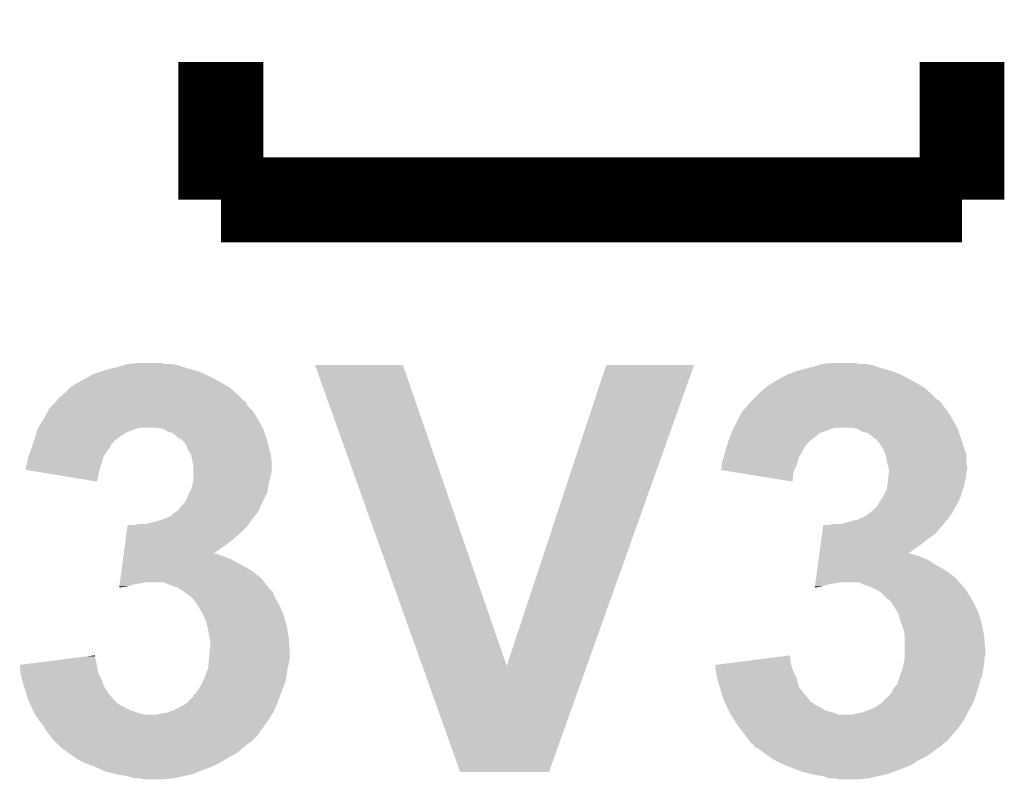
# Model space of a CAD drawing. Extents: x -0.05 to 0.95, y -0.15 to 1.54.
# Tile 5 of 35: x 0.201 to 0.294, y 0.2823 to 0.354. Entities that reach past the tile are written whole.
import ezdxf

# ---------------------------------------------------------------- set-up
doc = ezdxf.new("R2010")
doc.units = 0
doc.layers.add('STEP_DOWN_13_CLICK_V101_GTO', color=14, linetype='CONTINUOUS')

msp = doc.modelspace()

# ---------------------------------------------------------------- linework, layer by layer
at = {"layer": 'STEP_DOWN_13_CLICK_V101_GTO', "const_width": 0.008}
for points in [[(0.22, 0.337), (0.22, 0.35)], [(0.29, 0.337), (0.29, 0.35)], [(0.22, 0.337), (0.29, 0.337)]]:
    msp.add_lwpolyline(points, dxfattribs=at)
at = {"layer": 'STEP_DOWN_13_CLICK_V101_GTO'}
for points in [[(0.2087, 0.3208), (0.2093, 0.321), (0.2179, 0.3208), (0.2172, 0.321)], [(0.2093, 0.321), (0.2102, 0.3212), (0.2172, 0.321), (0.2165, 0.3212)], [(0.2102, 0.3212), (0.210866, 0.3214), (0.2165, 0.3212), (0.2159, 0.3214)], [(0.210866, 0.3214), (0.2112, 0.3215), (0.2159, 0.3214), (0.2153, 0.3215)], [(0.2112, 0.3215), (0.2122, 0.3216), (0.2148, 0.3215), (0.2143, 0.3216)], [(0.228901, 0.321399), (0.228901, 0.3214), (0.2372, 0.321399), (0.228901, 0.3214)], [(0.239032, 0.293003), (0.228901, 0.321399), (0.247001, 0.293003), (0.2372, 0.321399)], [(0.247001, 0.293003), (0.2564, 0.321399), (0.254568, 0.293003), (0.2647, 0.321399)], [(0.2564, 0.321399), (0.256401, 0.3214), (0.2647, 0.321399), (0.256401, 0.3214)], [(0.2743, 0.3208), (0.275, 0.321), (0.2835, 0.3208), (0.2828, 0.321)], [(0.275, 0.321), (0.2758, 0.3212), (0.2828, 0.321), (0.2821, 0.3212)], [(0.2758, 0.3212), (0.276466, 0.3214), (0.2821, 0.3212), (0.2815, 0.3214)], [(0.276466, 0.3214), (0.2768, 0.3215), (0.2815, 0.3214), (0.2809, 0.3215)], [(0.2768, 0.3215), (0.2779, 0.3216), (0.2804, 0.3215), (0.2799, 0.3216)], [(0.2059, 0.3194), (0.20716, 0.3201), (0.220625, 0.3194), (0.2194, 0.3201)], [(0.20716, 0.3201), (0.2077, 0.3204), (0.2194, 0.3201), (0.2188, 0.3204)], [(0.2077, 0.3204), (0.2078, 0.3205), (0.2188, 0.3204), (0.2186, 0.3205)], [(0.2078, 0.3205), (0.2087, 0.3208), (0.2186, 0.3205), (0.2179, 0.3208)], [(0.2724, 0.3199), (0.27276, 0.3201), (0.28535, 0.3199), (0.285, 0.3201)], [(0.27276, 0.3201), (0.2733, 0.3204), (0.285, 0.3201), (0.2844, 0.3204)], [(0.2733, 0.3204), (0.2734, 0.320401), (0.2844, 0.3204), (0.284398, 0.320401)], [(0.2734, 0.320401), (0.273401, 0.3205), (0.284398, 0.320401), (0.2842, 0.3205)], [(0.273401, 0.3205), (0.2738, 0.3206), (0.2842, 0.3205), (0.283967, 0.3206)], [(0.2738, 0.3206), (0.2743, 0.3208), (0.283967, 0.3206), (0.2835, 0.3208)], [(0.2053, 0.3188), (0.2058, 0.3193), (0.221384, 0.3188), (0.2208, 0.3193)], [(0.2058, 0.3193), (0.2059, 0.3194), (0.2208, 0.3193), (0.220625, 0.3194)], [(0.2709, 0.3188), (0.271483, 0.3193), (0.286984, 0.3188), (0.2864, 0.3193)], [(0.271483, 0.3193), (0.2716, 0.3194), (0.2864, 0.3193), (0.286225, 0.3194)], [(0.2716, 0.3194), (0.2724, 0.3199), (0.286225, 0.3194), (0.28535, 0.3199)], [(0.20446, 0.318), (0.2047, 0.3183), (0.2222, 0.318), (0.2219, 0.3183)], [(0.2047, 0.3183), (0.20518, 0.3187), (0.2219, 0.3183), (0.2215, 0.3187)], [(0.20518, 0.3187), (0.2053, 0.3188), (0.2215, 0.3187), (0.221384, 0.3188)], [(0.27, 0.3179), (0.2702, 0.3181), (0.288, 0.3179), (0.2878, 0.3181)], [(0.2702, 0.3181), (0.2708, 0.3187), (0.2877, 0.3181), (0.2871, 0.3187)], [(0.2702, 0.3181), (0.2702, 0.3181), (0.2878, 0.3181), (0.2877, 0.3181)], [(0.2708, 0.3187), (0.2709, 0.3188), (0.2871, 0.3187), (0.286984, 0.3188)], [(0.2037, 0.3172), (0.2041, 0.3176), (0.2229, 0.3172), (0.2225, 0.3176)], [(0.2037, 0.3171), (0.2037, 0.3172), (0.223, 0.3171), (0.2229, 0.3172)], [(0.2041, 0.3176), (0.2043, 0.3178), (0.2225, 0.3176), (0.222433, 0.3178)], [(0.2043, 0.3178), (0.20438, 0.3179), (0.222433, 0.3178), (0.2224, 0.3179)], [(0.20438, 0.3179), (0.20446, 0.318), (0.2224, 0.3179), (0.2222, 0.318)], [(0.2693, 0.3171), (0.2696, 0.3174), (0.2886, 0.3171), (0.28836, 0.3174)], [(0.2696, 0.3174), (0.26975, 0.3176), (0.28836, 0.3174), (0.2882, 0.3176)], [(0.26975, 0.3176), (0.2699, 0.3178), (0.2882, 0.3176), (0.288067, 0.3178)], [(0.2699, 0.3178), (0.27, 0.3179), (0.288067, 0.3178), (0.288, 0.3179)], [(0.202762, 0.3155), (0.2032, 0.3162), (0.223944, 0.3155), (0.223555, 0.3162)], [(0.2032, 0.3162), (0.203255, 0.3163), (0.223555, 0.3162), (0.2235, 0.3163)], [(0.203255, 0.3163), (0.2037, 0.3171), (0.2235, 0.3163), (0.223, 0.3171)], [(0.26845, 0.3155), (0.2688, 0.3162), (0.289544, 0.3155), (0.289156, 0.3162)], [(0.2688, 0.3162), (0.268856, 0.3163), (0.289156, 0.3162), (0.2891, 0.3163)], [(0.268856, 0.3163), (0.2693, 0.3171), (0.2891, 0.3163), (0.2886, 0.3171)], [(0.20258, 0.315), (0.2027, 0.3154), (0.211, 0.315), (0.212, 0.3154)], [(0.2027, 0.3154), (0.202762, 0.3155), (0.212001, 0.3154), (0.2125, 0.3155)], [(0.2027, 0.3154), (0.2027, 0.3154), (0.212, 0.3154), (0.212001, 0.3154)], [(0.2145, 0.3154), (0.2138, 0.3155), (0.224, 0.3154), (0.223944, 0.3155)], [(0.215, 0.3151), (0.2145, 0.3154), (0.2241, 0.3151), (0.224, 0.3154)], [(0.26832, 0.3152), (0.2684, 0.3154), (0.2772, 0.3152), (0.2777, 0.3154)], [(0.2684, 0.3154), (0.26845, 0.3155), (0.2777, 0.3154), (0.2781, 0.3155)], [(0.2801, 0.3154), (0.2795, 0.3155), (0.2896, 0.3154), (0.289544, 0.3155)], [(0.2806, 0.3151), (0.2801, 0.3154), (0.2897, 0.3151), (0.2896, 0.3154)], [(0.202333, 0.3142), (0.2024, 0.3144), (0.2099, 0.3142), (0.21015, 0.3144)], [(0.2024, 0.3144), (0.20246, 0.3146), (0.21015, 0.3144), (0.2104, 0.3146)], [(0.20246, 0.3146), (0.20258, 0.315), (0.2104, 0.3146), (0.211, 0.315)], [(0.2154, 0.315), (0.215, 0.3151), (0.224133, 0.315), (0.2241, 0.3151)], [(0.2158, 0.3147), (0.2154, 0.315), (0.224233, 0.3147), (0.224133, 0.315)], [(0.216, 0.3145), (0.2158, 0.3147), (0.2243, 0.3145), (0.224233, 0.3147)], [(0.2162, 0.3144), (0.216, 0.3145), (0.224333, 0.3144), (0.2243, 0.3145)], [(0.21646, 0.3142), (0.2163, 0.3144), (0.2244, 0.3142), (0.224333, 0.3144)], [(0.267933, 0.3142), (0.268, 0.3144), (0.2756, 0.3142), (0.27585, 0.3144)], [(0.268, 0.3144), (0.26824, 0.315), (0.27585, 0.3144), (0.2766, 0.315)], [(0.26824, 0.315), (0.26832, 0.3152), (0.2766, 0.315), (0.2772, 0.3152)], [(0.2811, 0.315), (0.2806, 0.3151), (0.289733, 0.315), (0.2897, 0.3151)], [(0.2815, 0.3147), (0.2811, 0.315), (0.289833, 0.3147), (0.289733, 0.315)], [(0.2817, 0.3145), (0.2815, 0.3147), (0.2899, 0.3145), (0.289833, 0.3147)], [(0.2819, 0.3144), (0.2817, 0.3145), (0.289933, 0.3144), (0.2899, 0.3145)], [(0.2823, 0.3139), (0.2819, 0.3144), (0.2901, 0.3139), (0.289933, 0.3144)], [(0.201987, 0.3132), (0.2021, 0.3135), (0.2092, 0.3132), (0.209425, 0.3135)], [(0.2021, 0.3135), (0.202133, 0.3136), (0.209425, 0.3135), (0.2095, 0.3136)], [(0.202133, 0.3136), (0.202266, 0.314), (0.2095, 0.3136), (0.2097, 0.314)], [(0.202266, 0.314), (0.2023, 0.3141), (0.2097, 0.314), (0.209899, 0.3141)], [(0.2023, 0.3141), (0.202333, 0.3142), (0.209899, 0.3141), (0.2099, 0.3142)], [(0.2167, 0.3139), (0.21646, 0.3142), (0.224475, 0.3139), (0.2244, 0.3142)], [(0.2169, 0.3134), (0.2167, 0.3139), (0.2246, 0.3134), (0.224475, 0.3139)], [(0.267625, 0.3132), (0.2677, 0.3135), (0.2749, 0.3132), (0.27505, 0.3135)], [(0.2677, 0.3135), (0.267733, 0.3136), (0.27505, 0.3135), (0.2751, 0.3136)], [(0.267733, 0.3136), (0.267867, 0.314), (0.2751, 0.3136), (0.2754, 0.314)], [(0.267867, 0.314), (0.267933, 0.3142), (0.2754, 0.314), (0.2756, 0.3142)], [(0.2826, 0.3134), (0.2823, 0.3139), (0.290267, 0.3134), (0.2901, 0.3139)], [(0.2017, 0.3121), (0.2018, 0.3127), (0.208729, 0.3121), (0.2089, 0.3127)], [(0.2018, 0.3127), (0.201987, 0.3132), (0.2089, 0.3127), (0.2092, 0.3132)], [(0.21714, 0.313), (0.2169, 0.3134), (0.2247, 0.313), (0.2246, 0.3134)], [(0.2172, 0.3129), (0.21714, 0.313), (0.224717, 0.3129), (0.2247, 0.313)], [(0.2173, 0.3124), (0.2172, 0.3129), (0.2248, 0.3124), (0.224717, 0.3129)], [(0.2673, 0.3121), (0.2675, 0.3127), (0.274429, 0.3121), (0.2746, 0.3127)], [(0.2675, 0.3127), (0.267625, 0.3132), (0.2746, 0.3127), (0.2749, 0.3132)], [(0.28276, 0.313), (0.2826, 0.3134), (0.2904, 0.313), (0.290267, 0.3134)], [(0.2828, 0.3129), (0.28276, 0.313), (0.2904, 0.3129), (0.2904, 0.313)], [(0.2829, 0.3124), (0.2828, 0.3129), (0.2904, 0.3124), (0.2904, 0.3129)], [(0.2016, 0.3118), (0.2017, 0.3121), (0.208643, 0.3118), (0.208729, 0.3121)], [(0.2016, 0.311501), (0.2016, 0.3118), (0.208557, 0.311501), (0.208643, 0.3118)], [(0.2174, 0.3119), (0.2173, 0.3124), (0.2248, 0.3119), (0.2248, 0.3124)], [(0.2174, 0.3113), (0.2174, 0.3119), (0.2248, 0.3113), (0.2248, 0.3119)], [(0.267201, 0.311501), (0.2673, 0.3116), (0.274186, 0.311501), (0.274229, 0.3116)], [(0.2673, 0.312), (0.2673, 0.3121), (0.2744, 0.312), (0.274429, 0.3121)], [(0.2673, 0.3116), (0.2673, 0.312), (0.274229, 0.3116), (0.2744, 0.312)], [(0.283, 0.3119), (0.2829, 0.3124), (0.290471, 0.3119), (0.2904, 0.3124)], [(0.283067, 0.3117), (0.283, 0.3119), (0.2905, 0.3117), (0.290471, 0.3119)], [(0.2831, 0.3116), (0.283067, 0.3117), (0.2905, 0.3116), (0.2905, 0.3117)], [(0.2831, 0.3115), (0.2831, 0.3116), (0.2905, 0.3115), (0.2905, 0.3116)], [(0.202822, 0.3113), (0.2016, 0.311501), (0.2085, 0.3113), (0.208557, 0.311501)], [(0.208299, 0.3104), (0.202822, 0.3113), (0.208299, 0.3104), (0.2085, 0.3113)], [(0.2174, 0.3105), (0.2174, 0.3113), (0.2246, 0.3105), (0.2248, 0.3113)], [(0.268446, 0.3113), (0.267201, 0.311501), (0.2741, 0.3113), (0.274186, 0.311501)], [(0.273999, 0.3104), (0.268446, 0.3113), (0.273999, 0.3104), (0.2741, 0.3113)], [(0.283011, 0.3105), (0.283056, 0.3109), (0.2903, 0.3105), (0.2904, 0.3109)], [(0.283056, 0.3109), (0.2831, 0.3113), (0.2904, 0.3109), (0.2904, 0.3113)], [(0.2831, 0.3113), (0.2831, 0.3115), (0.2904, 0.3113), (0.2905, 0.3115)], [(0.21705, 0.3094), (0.2172, 0.3097), (0.2244, 0.3094), (0.22445, 0.3097)], [(0.2172, 0.3097), (0.217286, 0.31), (0.22445, 0.3097), (0.2245, 0.31)], [(0.217286, 0.31), (0.2174, 0.3104), (0.2245, 0.31), (0.22458, 0.3104)], [(0.2174, 0.3104), (0.2174, 0.3105), (0.22458, 0.3104), (0.2246, 0.3105)], [(0.2826, 0.3091), (0.2829, 0.3097), (0.2899, 0.3091), (0.2901, 0.3097)], [(0.2829, 0.3097), (0.282943, 0.31), (0.2901, 0.3097), (0.2902, 0.31)], [(0.282943, 0.31), (0.283, 0.3104), (0.2902, 0.31), (0.29028, 0.3104)], [(0.283, 0.3104), (0.283011, 0.3105), (0.29028, 0.3104), (0.2903, 0.3105)], [(0.2167, 0.3086), (0.2169, 0.3091), (0.224, 0.3086), (0.22425, 0.3091)], [(0.2169, 0.3091), (0.21705, 0.3094), (0.22425, 0.3091), (0.2244, 0.3094)], [(0.28206, 0.3082), (0.28242, 0.3088), (0.2895, 0.3082), (0.2898, 0.3088)], [(0.28242, 0.3088), (0.2826, 0.3091), (0.2898, 0.3088), (0.2899, 0.3091)], [(0.2159, 0.3076), (0.2161, 0.3079), (0.223543, 0.3076), (0.223671, 0.3079)], [(0.2161, 0.3079), (0.2163, 0.3081), (0.223671, 0.3079), (0.223757, 0.3081)], [(0.2163, 0.3081), (0.21638, 0.3082), (0.223757, 0.3081), (0.2238, 0.3082)], [(0.21638, 0.3082), (0.2167, 0.3086), (0.2238, 0.3082), (0.224, 0.3086)], [(0.2815, 0.3076), (0.282, 0.3081), (0.289157, 0.3076), (0.289443, 0.3081)], [(0.282, 0.3081), (0.28206, 0.3082), (0.289443, 0.3081), (0.2895, 0.3082)], [(0.2144, 0.3068), (0.214667, 0.3069), (0.222929, 0.3068), (0.223, 0.3069)], [(0.214667, 0.3069), (0.2152, 0.3071), (0.223, 0.3069), (0.223167, 0.3071)], [(0.2152, 0.3071), (0.21568, 0.3075), (0.223167, 0.3071), (0.2235, 0.3075)], [(0.21568, 0.3075), (0.2158, 0.3076), (0.2235, 0.3075), (0.223543, 0.3076)], [(0.2801, 0.3068), (0.280333, 0.3069), (0.288614, 0.3068), (0.2887, 0.3069)], [(0.280333, 0.3069), (0.2808, 0.3071), (0.2887, 0.3069), (0.288833, 0.3071)], [(0.2808, 0.3071), (0.28136, 0.3075), (0.288833, 0.3071), (0.2891, 0.3075)], [(0.28136, 0.3075), (0.2815, 0.3076), (0.2891, 0.3075), (0.289157, 0.3076)], [(0.211092, 0.3055), (0.211187, 0.3062), (0.2218, 0.3055), (0.2225, 0.3062)], [(0.211187, 0.3062), (0.211201, 0.3063), (0.2225, 0.3062), (0.222571, 0.3063)], [(0.2117, 0.3063), (0.2123, 0.3064), (0.222571, 0.3063), (0.222643, 0.3064)], [(0.2129, 0.3064), (0.2137, 0.3066), (0.222643, 0.3064), (0.222786, 0.3066)], [(0.2137, 0.3066), (0.2144, 0.3068), (0.222786, 0.3066), (0.222929, 0.3068)], [(0.276792, 0.3055), (0.276901, 0.3063), (0.2875, 0.3055), (0.288186, 0.3063)], [(0.2774, 0.3063), (0.2779, 0.3064), (0.288186, 0.3063), (0.288271, 0.3064)], [(0.2786, 0.3064), (0.2793, 0.3066), (0.288271, 0.3064), (0.288443, 0.3066)], [(0.2793, 0.3066), (0.2801, 0.3068), (0.288443, 0.3066), (0.288614, 0.3068)], [(0.211011, 0.3049), (0.211092, 0.3055), (0.2211, 0.3049), (0.2218, 0.3055)], [(0.276629, 0.3043), (0.276792, 0.3055), (0.2859, 0.3043), (0.2875, 0.3055)], [(0.210834, 0.3036), (0.210929, 0.3043), (0.219303, 0.3036), (0.2203, 0.3043)], [(0.210929, 0.3043), (0.211011, 0.3049), (0.2203, 0.3043), (0.2211, 0.3049)], [(0.276534, 0.3036), (0.276629, 0.3043), (0.284903, 0.3036), (0.2859, 0.3043)], [(0.210753, 0.303), (0.210794, 0.3033), (0.2211, 0.303), (0.2204, 0.3033)], [(0.210794, 0.3033), (0.210821, 0.3035), (0.2204, 0.3033), (0.2198, 0.3035)], [(0.210821, 0.3035), (0.210834, 0.3036), (0.2198, 0.3035), (0.2196, 0.3036)], [(0.210834, 0.3036), (0.210834, 0.3036), (0.2196, 0.3036), (0.219303, 0.3036)], [(0.276453, 0.303), (0.276494, 0.3033), (0.2868, 0.303), (0.2861, 0.3033)], [(0.276494, 0.3033), (0.276534, 0.3036), (0.2861, 0.3033), (0.2852, 0.3036)], [(0.276534, 0.3036), (0.276534, 0.3036), (0.2852, 0.3036), (0.284903, 0.3036)], [(0.210617, 0.302), (0.210753, 0.303), (0.2229, 0.302), (0.2211, 0.303)], [(0.276317, 0.302), (0.276385, 0.3025), (0.2885, 0.302), (0.2876, 0.3025)], [(0.276385, 0.3025), (0.276453, 0.303), (0.2876, 0.3025), (0.2868, 0.303)], [(0.210522, 0.3013), (0.210617, 0.302), (0.2238, 0.3013), (0.2229, 0.302)], [(0.276222, 0.3013), (0.276317, 0.302), (0.2894, 0.3013), (0.2885, 0.302)], [(0.2104, 0.300401), (0.2112, 0.3005), (0.2104, 0.300401), (0.210414, 0.3005)], [(0.210414, 0.3005), (0.210441, 0.3007), (0.2112, 0.3005), (0.2118, 0.3007)], [(0.210441, 0.3007), (0.210454, 0.3008), (0.2118, 0.3007), (0.2124, 0.3008)], [(0.210454, 0.3008), (0.210468, 0.3009), (0.2124, 0.3008), (0.2129, 0.3009)], [(0.210468, 0.3009), (0.210522, 0.3013), (0.224111, 0.3009), (0.2238, 0.3013)], [(0.2153, 0.3006), (0.2146, 0.3009), (0.224345, 0.3006), (0.224111, 0.3009)], [(0.2159, 0.3004), (0.2153, 0.3006), (0.2245, 0.3004), (0.224345, 0.3006)], [(0.2164, 0.3001), (0.2159, 0.3004), (0.2248, 0.3001), (0.2245, 0.3004)], [(0.2761, 0.300401), (0.2768, 0.3005), (0.2761, 0.300401), (0.276114, 0.3005)], [(0.276114, 0.3005), (0.276141, 0.3007), (0.2768, 0.3005), (0.2774, 0.3007)], [(0.276141, 0.3007), (0.276154, 0.3008), (0.2774, 0.3007), (0.278, 0.3008)], [(0.276154, 0.3008), (0.276168, 0.3009), (0.278, 0.3008), (0.2785, 0.3009)], [(0.276168, 0.3009), (0.276222, 0.3013), (0.289756, 0.3009), (0.2894, 0.3013)], [(0.2809, 0.3006), (0.2803, 0.3009), (0.290022, 0.3006), (0.289756, 0.3009)], [(0.2815, 0.3004), (0.2809, 0.3006), (0.2902, 0.3004), (0.290022, 0.3006)], [(0.2817, 0.3003), (0.2815, 0.3004), (0.2903, 0.3003), (0.2902, 0.3004)], [(0.216534, 0.3), (0.2164, 0.3001), (0.2249, 0.3), (0.2248, 0.3001)], [(0.2172, 0.2995), (0.216534, 0.3), (0.2251, 0.2995), (0.2249, 0.3)], [(0.2174, 0.2993), (0.2172, 0.2995), (0.225214, 0.2993), (0.2251, 0.2995)], [(0.2821, 0.3001), (0.2817, 0.3003), (0.290433, 0.3001), (0.2903, 0.3003)], [(0.282233, 0.3), (0.2821, 0.3001), (0.2905, 0.3), (0.290433, 0.3001)], [(0.2825, 0.2998), (0.282233, 0.3), (0.29062, 0.2998), (0.2905, 0.3)], [(0.2828, 0.2995), (0.2825, 0.2998), (0.2908, 0.2995), (0.29062, 0.2998)], [(0.283, 0.2993), (0.2828, 0.2995), (0.290914, 0.2993), (0.2908, 0.2995)], [(0.217757, 0.2988), (0.2174, 0.2993), (0.2255, 0.2988), (0.225214, 0.2993)], [(0.2179, 0.2986), (0.217757, 0.2988), (0.225589, 0.2986), (0.2255, 0.2988)], [(0.2183, 0.2979), (0.2179, 0.2986), (0.2259, 0.2979), (0.225589, 0.2986)], [(0.283457, 0.2988), (0.2831, 0.2993), (0.2912, 0.2988), (0.290914, 0.2993)], [(0.2836, 0.2986), (0.283457, 0.2988), (0.291289, 0.2986), (0.2912, 0.2988)], [(0.284, 0.2979), (0.2836, 0.2986), (0.2916, 0.2979), (0.291289, 0.2986)], [(0.2186, 0.2972), (0.2183, 0.2979), (0.22611, 0.2972), (0.2259, 0.2979)], [(0.2842, 0.2972), (0.284, 0.2979), (0.29181, 0.2972), (0.2916, 0.2979)], [(0.218675, 0.2969), (0.2186, 0.2972), (0.2262, 0.2969), (0.22611, 0.2972)], [(0.2188, 0.2964), (0.218675, 0.2969), (0.226291, 0.2964), (0.2262, 0.2969)], [(0.284313, 0.2969), (0.2842, 0.2972), (0.2919, 0.2969), (0.29181, 0.2972)], [(0.2845, 0.2964), (0.284313, 0.2969), (0.291991, 0.2964), (0.2919, 0.2969)], [(0.2189, 0.2958), (0.2188, 0.2964), (0.2264, 0.2958), (0.226291, 0.2964)], [(0.219, 0.2953), (0.2189, 0.2958), (0.226438, 0.2953), (0.2264, 0.2958)], [(0.2846, 0.2958), (0.2845, 0.2964), (0.2921, 0.2958), (0.291991, 0.2964)], [(0.2846, 0.2945), (0.2846, 0.2958), (0.2922, 0.2945), (0.2921, 0.2958)], [(0.219, 0.2948), (0.219, 0.2953), (0.226477, 0.2948), (0.226438, 0.2953)], [(0.20416, 0.2935), (0.207318, 0.2939), (0.2082, 0.2935), (0.2081, 0.2939)], [(0.207318, 0.2939), (0.2081, 0.293999), (0.2081, 0.2939), (0.2081, 0.293999)], [(0.21889, 0.2937), (0.21897, 0.2945), (0.2265, 0.2937), (0.2265, 0.2945)], [(0.21897, 0.2945), (0.219, 0.2948), (0.2265, 0.2945), (0.226477, 0.2948)], [(0.269859, 0.2935), (0.2738, 0.293999), (0.2738, 0.2935), (0.2738, 0.293999)], [(0.2846, 0.294), (0.2846, 0.2945), (0.2922, 0.294), (0.2922, 0.2945)], [(0.2846, 0.2938), (0.2846, 0.294), (0.292133, 0.2938), (0.2922, 0.294)], [(0.201001, 0.2931), (0.20416, 0.2935), (0.20828, 0.2931), (0.2082, 0.2935)], [(0.201012, 0.293), (0.201001, 0.2931), (0.2083, 0.293), (0.20828, 0.2931)], [(0.201078, 0.2924), (0.201012, 0.293), (0.2084, 0.2924), (0.2083, 0.293)], [(0.2188, 0.2928), (0.21889, 0.2937), (0.22632, 0.2928), (0.2265, 0.2937)], [(0.2426, 0.283001), (0.239032, 0.293003), (0.250999, 0.283001), (0.254568, 0.293003)], [(0.266701, 0.2931), (0.269859, 0.2935), (0.27388, 0.2931), (0.2738, 0.2935)], [(0.266712, 0.293), (0.266701, 0.2931), (0.2739, 0.293), (0.27388, 0.2931)], [(0.266778, 0.2924), (0.266712, 0.293), (0.2741, 0.2924), (0.2739, 0.293)], [(0.2844, 0.2928), (0.28448, 0.2932), (0.29202, 0.2928), (0.2921, 0.2932)], [(0.28448, 0.2932), (0.28458, 0.2937), (0.2921, 0.2932), (0.2921, 0.2937)], [(0.28458, 0.2937), (0.2846, 0.2938), (0.2921, 0.2937), (0.292133, 0.2938)], [(0.2011, 0.2922), (0.201078, 0.2924), (0.2085, 0.2922), (0.2084, 0.2924)], [(0.2012, 0.2918), (0.2011, 0.2922), (0.2087, 0.2918), (0.2085, 0.2922)], [(0.2185, 0.292), (0.218762, 0.2927), (0.226183, 0.292), (0.2263, 0.2927)], [(0.218762, 0.2927), (0.2188, 0.2928), (0.2263, 0.2927), (0.22632, 0.2928)], [(0.2668, 0.2922), (0.266778, 0.2924), (0.2742, 0.2922), (0.2741, 0.2924)], [(0.2669, 0.2918), (0.2668, 0.2922), (0.2744, 0.2918), (0.2742, 0.2922)], [(0.2841, 0.292), (0.284137, 0.2921), (0.291867, 0.292), (0.2919, 0.2921)], [(0.284137, 0.2921), (0.284362, 0.2927), (0.2919, 0.2921), (0.292, 0.2927)], [(0.284362, 0.2927), (0.2844, 0.2928), (0.292, 0.2927), (0.29202, 0.2928)], [(0.2013, 0.2914), (0.2012, 0.2918), (0.20885, 0.2914), (0.2087, 0.2918)], [(0.201425, 0.291), (0.2013, 0.2914), (0.209, 0.291), (0.20885, 0.2914)], [(0.2179, 0.2908), (0.2182, 0.2913), (0.225831, 0.2908), (0.226023, 0.2913)], [(0.2182, 0.2913), (0.218286, 0.2915), (0.226023, 0.2913), (0.2261, 0.2915)], [(0.218286, 0.2915), (0.2185, 0.292), (0.2261, 0.2915), (0.226183, 0.292)], [(0.267, 0.2914), (0.2669, 0.2918), (0.2745, 0.2914), (0.2744, 0.2918)], [(0.267125, 0.291), (0.267, 0.2914), (0.2746, 0.291), (0.2745, 0.2914)], [(0.2835, 0.2908), (0.2839, 0.2913), (0.291485, 0.2908), (0.291638, 0.2913)], [(0.2839, 0.2913), (0.283957, 0.2915), (0.291638, 0.2913), (0.2917, 0.2915)], [(0.283957, 0.2915), (0.2841, 0.292), (0.2917, 0.2915), (0.291867, 0.292)], [(0.201613, 0.2904), (0.201425, 0.291), (0.2094, 0.2904), (0.209, 0.291)], [(0.2018, 0.2898), (0.201613, 0.2904), (0.2099, 0.2898), (0.2094, 0.2904)], [(0.2174, 0.2902), (0.2176, 0.2904), (0.2256, 0.2902), (0.225677, 0.2904)], [(0.2174, 0.2901), (0.2174, 0.2902), (0.225562, 0.2901), (0.2256, 0.2902)], [(0.2176, 0.2904), (0.2179, 0.2908), (0.225677, 0.2904), (0.225831, 0.2908)], [(0.2675, 0.2898), (0.267125, 0.291), (0.2756, 0.2898), (0.2746, 0.291)], [(0.2824, 0.2895), (0.2831, 0.2902), (0.291038, 0.2895), (0.2913, 0.2902)], [(0.2831, 0.2902), (0.2833, 0.2904), (0.2913, 0.2902), (0.291362, 0.2904)], [(0.2833, 0.2904), (0.2835, 0.2908), (0.291362, 0.2904), (0.291485, 0.2908)], [(0.201938, 0.2895), (0.2018, 0.2898), (0.2102, 0.2895), (0.2099, 0.2898)], [(0.202031, 0.2893), (0.201938, 0.2895), (0.2105, 0.2893), (0.2102, 0.2895)], [(0.202262, 0.2888), (0.202031, 0.2893), (0.2115, 0.2888), (0.2105, 0.2893)], [(0.2161, 0.2891), (0.216625, 0.2894), (0.225171, 0.2891), (0.2253, 0.2894)], [(0.216625, 0.2894), (0.2168, 0.2895), (0.2253, 0.2894), (0.225337, 0.2895)], [(0.2168, 0.2895), (0.2174, 0.2901), (0.225337, 0.2895), (0.225562, 0.2901)], [(0.267546, 0.2897), (0.2675, 0.2898), (0.2756, 0.2897), (0.2756, 0.2898)], [(0.267731, 0.2893), (0.267546, 0.2897), (0.2762, 0.2893), (0.2756, 0.2897)], [(0.267823, 0.2891), (0.267731, 0.2893), (0.2766, 0.2891), (0.2762, 0.2893)], [(0.2818, 0.2891), (0.28225, 0.2894), (0.290829, 0.2891), (0.291, 0.2894)], [(0.28225, 0.2894), (0.2824, 0.2895), (0.291, 0.2894), (0.291038, 0.2895)], [(0.202354, 0.2886), (0.202262, 0.2888), (0.2121, 0.2886), (0.2115, 0.2888)], [(0.2024, 0.2885), (0.202354, 0.2886), (0.21245, 0.2885), (0.2121, 0.2886)], [(0.202467, 0.2884), (0.2024, 0.2885), (0.2128, 0.2884), (0.21245, 0.2885)], [(0.2028, 0.2879), (0.202467, 0.2884), (0.2245, 0.2879), (0.224812, 0.2884)], [(0.2139, 0.2884), (0.2143, 0.2885), (0.224812, 0.2884), (0.224875, 0.2885)], [(0.2143, 0.2885), (0.2149, 0.2886), (0.224875, 0.2885), (0.224937, 0.2886)], [(0.2149, 0.2886), (0.2152, 0.2887), (0.224937, 0.2886), (0.225, 0.2887)], [(0.2152, 0.2887), (0.2155, 0.2888), (0.225, 0.2887), (0.225043, 0.2888)], [(0.2155, 0.2888), (0.2161, 0.2891), (0.225043, 0.2888), (0.225171, 0.2891)], [(0.267962, 0.2888), (0.267823, 0.2891), (0.2771, 0.2888), (0.2766, 0.2891)], [(0.268054, 0.2886), (0.267962, 0.2888), (0.2778, 0.2886), (0.2771, 0.2888)], [(0.2681, 0.2885), (0.268054, 0.2886), (0.2781, 0.2885), (0.2778, 0.2886)], [(0.268167, 0.2884), (0.2681, 0.2885), (0.2784, 0.2884), (0.2781, 0.2885)], [(0.2685, 0.2879), (0.268167, 0.2884), (0.2902, 0.2879), (0.29045, 0.2884)], [(0.2796, 0.2884), (0.28, 0.2885), (0.29045, 0.2884), (0.2905, 0.2885)], [(0.28, 0.2885), (0.2805, 0.2886), (0.2905, 0.2885), (0.29055, 0.2886)], [(0.2805, 0.2886), (0.2808, 0.2887), (0.29055, 0.2886), (0.2906, 0.2887)], [(0.2808, 0.2887), (0.2811, 0.2888), (0.2906, 0.2887), (0.290657, 0.2888)], [(0.2811, 0.2888), (0.2818, 0.2891), (0.290657, 0.2888), (0.290829, 0.2891)], [(0.2032, 0.2874), (0.2028, 0.2879), (0.224143, 0.2874), (0.2245, 0.2879)], [(0.2035, 0.2869), (0.2032, 0.2874), (0.223786, 0.2869), (0.224143, 0.2874)], [(0.2688, 0.2874), (0.2685, 0.2879), (0.289843, 0.2874), (0.2902, 0.2879)], [(0.26896, 0.2872), (0.2688, 0.2874), (0.2897, 0.2872), (0.289843, 0.2874)], [(0.2038, 0.2865), (0.2035, 0.2869), (0.2235, 0.2865), (0.223786, 0.2869)], [(0.2041, 0.2861), (0.2038, 0.2865), (0.2231, 0.2861), (0.2235, 0.2865)], [(0.2692, 0.2869), (0.26896, 0.2872), (0.289443, 0.2869), (0.2897, 0.2872)], [(0.2698, 0.2861), (0.2692, 0.2869), (0.288757, 0.2861), (0.289443, 0.2869)], [(0.2044, 0.2858), (0.2041, 0.2861), (0.2228, 0.2858), (0.2231, 0.2861)], [(0.2045, 0.2857), (0.2044, 0.2858), (0.2226, 0.2857), (0.2228, 0.2858)], [(0.2047, 0.2855), (0.2045, 0.2857), (0.2224, 0.2855), (0.2226, 0.2857)], [(0.27, 0.2858), (0.2698, 0.2861), (0.2885, 0.2858), (0.288757, 0.2861)], [(0.2703, 0.2856), (0.27, 0.2858), (0.2882, 0.2856), (0.2884, 0.2858)], [(0.27, 0.2858), (0.27, 0.2858), (0.2884, 0.2858), (0.2885, 0.2858)], [(0.27035, 0.2855), (0.2703, 0.2856), (0.2881, 0.2855), (0.2882, 0.2856)], [(0.2049, 0.2853), (0.2047, 0.2855), (0.2221, 0.2853), (0.2224, 0.2855)], [(0.20532, 0.285), (0.2049, 0.2853), (0.2218, 0.285), (0.2221, 0.2853)], [(0.20574, 0.2847), (0.20532, 0.285), (0.2214, 0.2847), (0.2218, 0.285)], [(0.20616, 0.2844), (0.20574, 0.2847), (0.2208, 0.2844), (0.2214, 0.2847)], [(0.2704, 0.2854), (0.27035, 0.2855), (0.28795, 0.2854), (0.2881, 0.2855)], [(0.2705, 0.2853), (0.2704, 0.2854), (0.2878, 0.2853), (0.28795, 0.2854)], [(0.27144, 0.2847), (0.2706, 0.2853), (0.287, 0.2847), (0.2878, 0.2853)], [(0.27186, 0.2844), (0.27144, 0.2847), (0.2865, 0.2844), (0.287, 0.2847)], [(0.2063, 0.2843), (0.20616, 0.2844), (0.220633, 0.2843), (0.2208, 0.2844)], [(0.20665, 0.2841), (0.2063, 0.2843), (0.2203, 0.2841), (0.220633, 0.2843)], [(0.207, 0.2839), (0.20665, 0.2841), (0.21995, 0.2839), (0.2203, 0.2841)], [(0.207533, 0.2837), (0.207, 0.2839), (0.2196, 0.2837), (0.21995, 0.2839)], [(0.2078, 0.2836), (0.207533, 0.2837), (0.219367, 0.2836), (0.2196, 0.2837)], [(0.272, 0.2843), (0.27186, 0.2844), (0.2863, 0.2843), (0.2865, 0.2844)], [(0.27235, 0.2841), (0.272, 0.2843), (0.2859, 0.2841), (0.2863, 0.2843)], [(0.2727, 0.2839), (0.27235, 0.2841), (0.2856, 0.2839), (0.2859, 0.2841)], [(0.273167, 0.2837), (0.2727, 0.2839), (0.2853, 0.2837), (0.2856, 0.2839)], [(0.2734, 0.2836), (0.273167, 0.2837), (0.285067, 0.2836), (0.2853, 0.2837)], [(0.208267, 0.2834), (0.2078, 0.2836), (0.2189, 0.2834), (0.219367, 0.2836)], [(0.208967, 0.2831), (0.208267, 0.2834), (0.2181, 0.2831), (0.2189, 0.2834)], [(0.2092, 0.283), (0.208967, 0.2831), (0.217867, 0.283), (0.2181, 0.2831)], [(0.210067, 0.2828), (0.2092, 0.283), (0.2174, 0.2828), (0.217867, 0.283)], [(0.2105, 0.2827), (0.210067, 0.2828), (0.21695, 0.2827), (0.2174, 0.2828)], [(0.250999, 0.283), (0.2426, 0.283001), (0.250999, 0.283), (0.250999, 0.283001)], [(0.2739, 0.2834), (0.2734, 0.2836), (0.2846, 0.2834), (0.285067, 0.2836)], [(0.2749, 0.283), (0.2739, 0.2834), (0.283533, 0.283), (0.2846, 0.2834)], [(0.275767, 0.2828), (0.2749, 0.283), (0.283, 0.2828), (0.283533, 0.283)], [(0.2762, 0.2827), (0.275767, 0.2828), (0.28255, 0.2827), (0.283, 0.2828)], [(0.2112, 0.2826), (0.2105, 0.2827), (0.2165, 0.2826), (0.21695, 0.2827)], [(0.2118, 0.2824), (0.2112, 0.2826), (0.2156, 0.2824), (0.2165, 0.2826)], [(0.2127, 0.2823), (0.2123, 0.2824), (0.2146, 0.2823), (0.2156, 0.2824)], [(0.2769, 0.2826), (0.2762, 0.2827), (0.2821, 0.2826), (0.28255, 0.2827)], [(0.2774, 0.2824), (0.2769, 0.2826), (0.2813, 0.2824), (0.2821, 0.2826)], [(0.2784, 0.2823), (0.2779, 0.2824), (0.2803, 0.2823), (0.2813, 0.2824)]]:
    msp.add_solid(points, dxfattribs=at)

doc.saveas('drawing.dxf')
